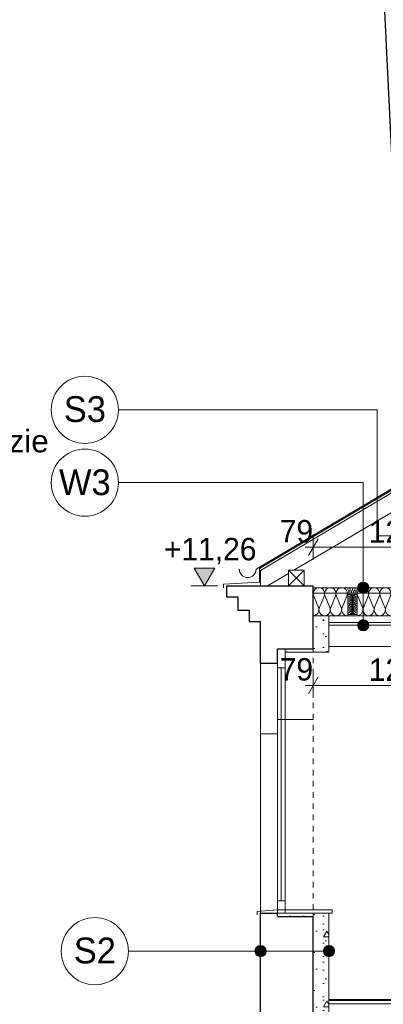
# Model space of a CAD drawing. Extents: x -396299 to -11759, y -15022 to 18278.
# Tile 74 of 205: x -239411 to -236167, y 4075 to 12862. Entities that reach past the tile are written whole.
import ezdxf

# ---------------------------------------------------------------- set-up
doc = ezdxf.new("R2010")
doc.units = 0
doc.header["$MEASUREMENT"] = 0
doc.linetypes.add('Hidden Line', pattern=[100, 50, -50])
for name, color, linetype in [('arch izolacje', 7, 'Continuous'), ('Arch ocieplenie', 7, 'Continuous'), ('Arch opisy', 7, 'Continuous'), ('Arch wymiary', 7, 'Continuous')]:
    doc.layers.add(name, color=color, linetype=linetype)
for name, color, linetype, lineweight, true_color in [('arch izolacje_Nr_Pióra__24', 7, 'Continuous', 13, 0x029e21), ('Arch ocieplenie_Nr_Pióra__24', 7, 'Continuous', 13, 0x029e21), ('Arch opisy_Nr_Pióra__3', 7, 'Continuous', 20, 0xff6600), ('INWENT STROPY_Nr_Pióra__2', 7, 'Continuous', 13, 0x7f7f7f), ('INWENT STROPY_Nr_Pióra__25', 7, 'Continuous', 15, 0x40a5ff), ('Inwentaryzacja Konst._Nr_Pióra__25', 7, 'Continuous', 15, 0x40a5ff)]:
    doc.layers.add(name, color=color, linetype=linetype, lineweight=lineweight, true_color=true_color)
for name, color, linetype, lineweight in [('Arch ocieplenie_Nr_Pióra__21', 7, 'Continuous', 13), ('Arch opisy_Nr_Pióra__1', 7, 'Continuous', 25), ('Arch opisy_Nr_Pióra__21', 7, 'Continuous', 13), ('Arch opisy_Nr_Pióra__5', 7, 'Continuous', 13), ('Arch wymiary_Nr_Pióra__21', 7, 'Continuous', 13), ('Arch wymiary_Nr_Pióra__5', 7, 'Continuous', 13), ('INWENT DACH_Nr_Pióra__5', 7, 'Continuous', 13), ('INWENT ODWODNIENIE_Nr_Pióra__5', 7, 'Continuous', 13), ('INWENT STROPY_Nr_Pióra__21', 7, 'Continuous', 13), ('INWENT. OKNA_Nr_Pióra__21', 7, 'Continuous', 13), ('INWENT.ŚCIANY_Nr_Pióra__1', 7, 'Continuous', 25), ('INWENT.ŚCIANY_Nr_Pióra__21', 7, 'Continuous', 13), ('Inwentaryzacja Konst._Nr_Pióra__5', 7, 'Continuous', 13)]:
    doc.layers.add(name, color=color, linetype=linetype, lineweight=lineweight)
doc.styles.add('GENERATED_STYLE_1', font='txt')
doc.styles.add('GENERATED_STYLE_3', font='txt')
doc.styles.add('GENERATED_STYLE_8', font='arial.ttf')
doc.dimstyles.new('GENERATED_STYLE__11', dxfattribs={"dimtxt": 0.18, "dimasz": 109.44, "dimexe": 0.18, "dimexo": 0.0625, "dimgap": 0.09, "dimtad": 0, "dimtih": 1, "dimtoh": 1, "dimdec": 4, "dimzin": 0, "dimdsep": 46, "dimcen": 0.09, "dimadec": 0, "dimazin": 0, "dimtfac": 1, "dimtdec": 4, "dimtmove": 0, "dimatfit": 3, "dimldrblk": 'ARROWHEAD_11', "dimfxl": 0, "dimtolj": 1, "dimtzin": 0, "dimarcsym": 0})
doc.dimstyles.new('GENERATED_STYLE__5', dxfattribs={"dimtxt": 200, "dimasz": 114, "dimexe": 0.18, "dimexo": 0, "dimgap": 0.09, "dimtad": 1, "dimtih": 1, "dimtoh": 1, "dimdec": 0, "dimlfac": 0.1, "dimzin": 0, "dimdsep": 46, "dimtxsty": 'GENERATED_STYLE_1', "dimblk": 'ARROWHEAD_2', "dimblk1": 'ARROWHEAD_2', "dimblk2": 'ARROWHEAD_2', "dimcen": 0.09, "dimclrd": 7, "dimclre": 7, "dimclrt": 7, "dimazin": 0, "dimtfac": 1, "dimtdec": 4, "dimtmove": 0, "dimatfit": 3, "dimfxl": 0, "dimtolj": 1, "dimtzin": 0, "dimarcsym": 0})
pattern_1 = [(0, (0, 0), (0, 623.5383), [60, -300]), (0, (180, 311.8), (0, 623.5383), [60, -300]), (60, (0, 0), (-540, 311.7692), [60, -300]), (60, (360, 0), (-540, 311.7692), [60, -300]), (120, (60, 0), (540, 311.7692), [60, -300]), (120, (420, 0), (540, 311.7692), [60, -300]), (0, (0, 60), (0, 120.000005), [0, -120.000005, 0, -180.00001]), (45, (60, 60), (-84.85282, 84.85282), [0, -90.000004, 0, -150.000006])]

# ---------------------------------------------------------------- blocks, each defined once
blk = doc.blocks.new('Ściana_23', base_point=(-236651.9, 4888.2))
at = {"layer": 'Arch ocieplenie_Nr_Pióra__21', "linetype": 'Continuous'}
h = blk.add_hatch(dxfattribs=at)
h.set_pattern_fill('Structural_Concrete', color=256, style=0, pattern_type=2)
h.set_pattern_definition(pattern_1)
h.paths.add_polyline_path([(-236791.9, 4888.2), (-236791.9, 3808.2), (-236651.9, 3808.2), (-236651.9, 4888.2)], flags=0)
for p, q in [((-236791.9, 4888.2), (-236791.9, 3808.2)), ((-236651.9, 4888.2), (-236791.9, 4888.2)), ((-236651.9, 3808.2), (-236651.9, 4888.2)), ((-236791.9, 3808.2), (-236651.9, 3808.2))]:
    blk.add_line(p, q, dxfattribs=at)
blk = doc.blocks.new('Ściana_25', base_point=(-237111.9, 4858.2))
at = {"layer": 'Arch ocieplenie_Nr_Pióra__21', "linetype": 'Continuous'}
h = blk.add_hatch(dxfattribs=at)
h.set_pattern_fill('Structural_Concrete', color=256, style=0, pattern_type=2)
h.set_pattern_definition(pattern_1)
h.paths.add_polyline_path([(-237111.9, 4858.2), (-236791.9, 4858.2), (-236791.9, 4888.2), (-237111.9, 4888.2)], flags=0)
for p, q in [((-236791.9, 4888.2), (-237111.9, 4888.2)), ((-237111.9, 4888.2), (-237111.9, 4858.2)), ((-237111.9, 4858.2), (-236791.9, 4858.2)), ((-236791.9, 4858.2), (-236791.9, 4888.2))]:
    blk.add_line(p, q, dxfattribs=at)
blk = doc.blocks.new('Ściana_30', base_point=(-237041.9, 7248.2))
at = {"layer": 'Arch ocieplenie_Nr_Pióra__21', "linetype": 'Continuous'}
h = blk.add_hatch(dxfattribs=at)
h.set_pattern_fill('Structural_Concrete', color=256, style=0, pattern_type=2)
h.set_pattern_definition(pattern_1)
h.paths.add_polyline_path([(-237041.9, 7218.2), (-236651.9, 7218.2), (-236791.9, 7248.2), (-237041.9, 7248.2)], flags=0)
for p, q in [((-236791.9, 7248.2), (-237041.9, 7248.2)), ((-237041.9, 7248.2), (-237041.9, 7218.2)), ((-237041.9, 7218.2), (-236651.9, 7218.2))]:
    blk.add_line(p, q, dxfattribs=at)
blk = doc.blocks.new('Ściana_31', base_point=(-236791.9, 7248.2))
at = {"layer": 'Arch ocieplenie_Nr_Pióra__21', "linetype": 'Continuous'}
h = blk.add_hatch(dxfattribs=at)
h.set_pattern_fill('Structural_Concrete', color=256, style=0, pattern_type=2)
h.set_pattern_definition(pattern_1)
h.paths.add_polyline_path([(-236651.9, 7218.2), (-236651.9, 7543.2), (-236791.9, 7543.2), (-236791.9, 7248.2)], flags=0)
for p, q in [((-236651.9, 7543.2), (-236791.9, 7543.2)), ((-236791.9, 7543.2), (-236791.9, 7248.2)), ((-236651.9, 7218.2), (-236651.9, 7543.2))]:
    blk.add_line(p, q, dxfattribs=at)
blk = doc.blocks.new('Izolacja cieplna 14_4', base_point=(-236488.4, 7543.2))
at = {"layer": 'arch izolacje_Nr_Pióra__24', "linetype": 'Continuous'}
for p, q in [((-236745.5, 7617.7), (-236787.6, 7718.7)), ((-236695, 7718.7), (-236737.1, 7617.7)), ((-236644.4, 7617.7), (-236686.5, 7718.7)), ((-236593.8, 7718.7), (-236635.9, 7617.7)), ((-236543.2, 7617.7), (-236585.3, 7718.7)), ((-236492.7, 7718.7), (-236534.8, 7617.7))]:
    blk.add_line(p, q, dxfattribs=at)
for centre, start_param, end_param in [((-236741.3, 7740), 1.158003, 5.125183), ((-236640.2, 7740), 1.158003, 5.125183), ((-236539, 7740), 1.158003, 5.125183), ((-236791.9, 7596.3), 0, 1.983589), ((-236690.7, 7596.3), 4.299595, 8.266774), ((-236589.6, 7596.3), 4.299595, 8.266774), ((-236488.4, 7596.3), 4.299596, 6.283185)]:
    blk.add_ellipse(centre, major_axis=(0, -53.2), ratio=0.95121, start_param=start_param, end_param=end_param, dxfattribs=at)
blk = doc.blocks.new('Izolacja cieplna 14_117', base_point=(-235696.9, 7543.2))
at = {"layer": 'arch izolacje_Nr_Pióra__24', "linetype": 'Continuous'}
for p, q in [((-236353.4, 7617.7), (-236395.2, 7718.7)), ((-236303.2, 7718.7), (-236345, 7617.7)), ((-236253.1, 7617.7), (-236294.8, 7718.7)), ((-236202.9, 7718.7), (-236244.6, 7617.7)), ((-236152.7, 7617.7), (-236194.4, 7718.7)), ((-236102.5, 7718.7), (-236144.3, 7617.7)), ((-236052.3, 7617.7), (-236094.1, 7718.7)), ((-236002.2, 7718.7), (-236043.9, 7617.7)), ((-235952, 7617.7), (-235993.7, 7718.7)), ((-235901.8, 7718.7), (-235943.6, 7617.7)), ((-235851.6, 7617.7), (-235893.4, 7718.7)), ((-235801.5, 7718.7), (-235843.2, 7617.7)), ((-235751.3, 7617.7), (-235793, 7718.7)), ((-235701.1, 7718.7), (-235742.8, 7617.7))]:
    blk.add_line(p, q, dxfattribs=at)
for centre, start_param, end_param in [((-236349.2, 7740), 1.158003, 5.125183), ((-236248.8, 7740), 1.158003, 5.125183), ((-236148.5, 7740), 1.158003, 5.125183), ((-236048.1, 7740), 1.158003, 5.125183), ((-235947.8, 7740), 1.158003, 5.125183), ((-235847.4, 7740), 1.158003, 5.125183), ((-235747.1, 7740), 1.158003, 5.125183), ((-236399.4, 7596.3), 0, 1.983589), ((-236299, 7596.3), 4.299595, 8.266774), ((-236198.7, 7596.3), 4.299595, 8.266774), ((-236098.3, 7596.3), 4.299595, 8.266774), ((-235997.9, 7596.3), 4.299595, 8.266774), ((-235897.6, 7596.3), 4.299595, 8.266774), ((-235797.2, 7596.3), 4.299595, 8.266774), ((-235696.9, 7596.3), 4.299596, 6.283185)]:
    blk.add_ellipse(centre, major_axis=(0, -53.2), ratio=0.943747, start_param=start_param, end_param=end_param, dxfattribs=at)
blk = doc.blocks.new('Izolacja cieplna 14_118', base_point=(-236445.9, 7733.2))
at = {"layer": 'arch izolacje_Nr_Pióra__24', "linetype": 'Continuous'}
for p, q in [((-236472.9, 7732.5), (-236457.4, 7725.7)), ((-236457.4, 7724.3), (-236472.9, 7717.5)), ((-236472.9, 7716.1), (-236457.4, 7709.3)), ((-236457.4, 7707.9), (-236472.9, 7701.1)), ((-236472.9, 7699.8), (-236457.4, 7693)), ((-236457.4, 7691.6), (-236472.9, 7684.8)), ((-236472.9, 7683.4), (-236457.4, 7676.6)), ((-236457.4, 7675.2), (-236472.9, 7668.4)), ((-236472.9, 7667), (-236457.4, 7660.2)), ((-236457.4, 7658.9), (-236472.9, 7652.1)), ((-236472.9, 7650.7), (-236457.4, 7643.9)), ((-236457.4, 7642.5), (-236472.9, 7635.7)), ((-236472.9, 7634.3), (-236457.4, 7627.5)), ((-236457.4, 7626.1), (-236472.9, 7619.3)), ((-236472.9, 7617.9), (-236457.4, 7611.1)), ((-236457.4, 7609.8), (-236472.9, 7603)), ((-236472.9, 7601.6), (-236457.4, 7594.8)), ((-236457.4, 7593.4), (-236472.9, 7586.6)), ((-236472.9, 7585.2), (-236457.4, 7578.4)), ((-236457.4, 7577), (-236472.9, 7570.2)), ((-236472.9, 7568.9), (-236457.4, 7562.1)), ((-236457.4, 7560.7), (-236472.9, 7553.9))]:
    blk.add_line(p, q, dxfattribs=at)
for centre, start_param, end_param in [((-236476.2, 7725), 1.158003, 5.125183), ((-236454.1, 7733.2), 4.299596, 6.283185), ((-236476.2, 7708.6), 1.158003, 5.125183), ((-236476.2, 7692.3), 1.158003, 5.125183), ((-236476.2, 7675.9), 1.158003, 5.125183), ((-236476.2, 7659.5), 1.158003, 5.125183), ((-236476.2, 7643.2), 1.158003, 5.125183), ((-236454.1, 7716.8), 4.299595, 8.266774), ((-236454.1, 7700.5), 4.299595, 8.266774), ((-236454.1, 7684.1), 4.299595, 8.266774), ((-236454.1, 7667.7), 4.299595, 8.266774), ((-236454.1, 7651.4), 4.299595, 8.266774), ((-236476.2, 7626.8), 1.158003, 5.125183), ((-236476.2, 7610.5), 1.158003, 5.125183), ((-236476.2, 7594.1), 1.158003, 5.125183), ((-236476.2, 7577.7), 1.158003, 5.125183), ((-236476.2, 7561.4), 1.158003, 5.125183), ((-236454.1, 7635), 4.299595, 8.266774), ((-236454.1, 7618.6), 4.299595, 8.266774), ((-236454.1, 7602.3), 4.299595, 8.266774), ((-236454.1, 7585.9), 4.299595, 8.266774), ((-236454.1, 7569.5), 4.299595, 8.266774), ((-236454.1, 7553.2), 0, 1.983589)]:
    blk.add_ellipse(centre, major_axis=(8.19, 0), ratio=0.999232, start_param=start_param, end_param=end_param, dxfattribs=at)
blk = doc.blocks.new('Izolacja cieplna 14_119', base_point=(-236437.9, 7733.2))
at = {"layer": 'arch izolacje_Nr_Pióra__24', "linetype": 'Continuous'}
for p, q in [((-236410.9, 7732.5), (-236426.4, 7725.7)), ((-236426.4, 7724.3), (-236410.9, 7717.5)), ((-236410.9, 7716.1), (-236426.4, 7709.3)), ((-236426.4, 7707.9), (-236410.9, 7701.1)), ((-236410.9, 7699.8), (-236426.4, 7693)), ((-236426.4, 7691.6), (-236410.9, 7684.8)), ((-236410.9, 7683.4), (-236426.4, 7676.6)), ((-236426.4, 7675.2), (-236410.9, 7668.4)), ((-236410.9, 7667), (-236426.4, 7660.2)), ((-236426.4, 7658.9), (-236410.9, 7652.1)), ((-236410.9, 7650.7), (-236426.4, 7643.9)), ((-236426.4, 7642.5), (-236410.9, 7635.7)), ((-236410.9, 7634.3), (-236426.4, 7627.5)), ((-236426.4, 7626.1), (-236410.9, 7619.3)), ((-236410.9, 7617.9), (-236426.4, 7611.1)), ((-236426.4, 7609.8), (-236410.9, 7603)), ((-236410.9, 7601.6), (-236426.4, 7594.8)), ((-236426.4, 7593.4), (-236410.9, 7586.6)), ((-236410.9, 7585.2), (-236426.4, 7578.4)), ((-236426.4, 7577), (-236410.9, 7570.2)), ((-236410.9, 7568.9), (-236426.4, 7562.1)), ((-236426.4, 7560.7), (-236410.9, 7553.9))]:
    blk.add_line(p, q, dxfattribs=at)
for centre, start_param, end_param in [((-236429.7, 7733.2), 3.141593, 5.125182), ((-236407.6, 7725), 4.299595, 8.266775), ((-236429.7, 7716.8), 1.158004, 5.125183), ((-236429.7, 7700.5), 1.158004, 5.125183), ((-236429.7, 7684.1), 1.158004, 5.125183), ((-236429.7, 7667.7), 1.158004, 5.125183), ((-236429.7, 7651.4), 1.158004, 5.125183), ((-236407.6, 7708.6), 4.299595, 8.266775), ((-236407.6, 7692.3), 4.299595, 8.266775), ((-236407.6, 7675.9), 4.299595, 8.266775), ((-236407.6, 7659.5), 4.299595, 8.266775), ((-236407.6, 7643.2), 4.299595, 8.266775), ((-236429.7, 7635), 1.158004, 5.125183), ((-236429.7, 7618.6), 1.158004, 5.125183), ((-236429.7, 7602.3), 1.158004, 5.125183), ((-236429.7, 7585.9), 1.158004, 5.125183), ((-236429.7, 7569.5), 1.158004, 5.125183), ((-236429.7, 7553.2), 1.158004, 3.141593), ((-236407.6, 7626.8), 4.299595, 8.266775), ((-236407.6, 7610.5), 4.299595, 8.266775), ((-236407.6, 7594.1), 4.299595, 8.266775), ((-236407.6, 7577.7), 4.299595, 8.266775), ((-236407.6, 7561.4), 4.299595, 8.266775)]:
    blk.add_ellipse(centre, major_axis=(8.19, 0), ratio=0.999232, start_param=start_param, end_param=end_param, dxfattribs=at)
blk = doc.blocks.new('Izolacja cieplna 14_120', base_point=(-236484.4, 7743.2))
at = {"layer": 'arch izolacje_Nr_Pióra__24', "linetype": 'Continuous'}
for p, q in [((-236483.5, 7778.3), (-236474.6, 7758.1)), ((-236472.9, 7758.1), (-236464, 7778.3)), ((-236462.2, 7778.3), (-236453.4, 7758.1)), ((-236451.6, 7758.1), (-236442.8, 7778.3)), ((-236441, 7778.3), (-236432.1, 7758.1)), ((-236430.4, 7758.1), (-236421.5, 7778.3)), ((-236419.7, 7778.3), (-236410.9, 7758.1)), ((-236409.1, 7758.1), (-236400.3, 7778.3))]:
    blk.add_line(p, q, dxfattribs=at)
for centre, start_param, end_param in [((-236473.8, 7782.5), 4.299595, 8.266775), ((-236484.4, 7753.8), 3.141593, 5.125182), ((-236463.1, 7753.8), 1.158004, 5.125183), ((-236452.5, 7782.5), 4.299595, 8.266775), ((-236441.9, 7753.8), 1.158004, 5.125183), ((-236431.3, 7782.5), 4.299595, 8.266775), ((-236420.6, 7753.8), 1.158004, 5.125183), ((-236410, 7782.5), 4.299595, 8.266775), ((-236399.4, 7753.8), 1.158004, 3.141593)]:
    blk.add_ellipse(centre, major_axis=(0, 10.6), ratio=0.999163, start_param=start_param, end_param=end_param, dxfattribs=at)
blk = doc.blocks.new('Linia_25', base_point=(-236651.9, 4549.4))
at = {"layer": 'Arch opisy_Nr_Pióra__21', "linetype": 'Continuous'}
for points in [[(-237211.9, 4549.4), (-237215.7, 4568.5), (-237226.5, 4584.8), (-237242.7, 4595.6), (-237261.9, 4599.4), (-237281, 4595.6), (-237297.2, 4584.8), (-237308.1, 4568.5), (-237311.9, 4549.4), (-237308.1, 4530.3), (-237297.2, 4514.1), (-237281, 4503.2), (-237261.9, 4499.4), (-237242.7, 4503.2), (-237226.5, 4514.1), (-237215.7, 4530.3)], [(-236601.9, 4549.4), (-236605.7, 4568.5), (-236616.5, 4584.8), (-236632.7, 4595.6), (-236651.9, 4599.4), (-236671, 4595.6), (-236687.2, 4584.8), (-236698.1, 4568.5), (-236701.9, 4549.4), (-236698.1, 4530.3), (-236687.2, 4514.1), (-236671, 4503.2), (-236651.9, 4499.4), (-236632.7, 4503.2), (-236616.5, 4514.1), (-236605.7, 4530.3)]]:
    blk.add_hatch(color=256, dxfattribs=at).paths.add_polyline_path(points, flags=0)
blk.add_line((-236701.9, 4549.4), (-237211.9, 4549.4), dxfattribs=at)
for centre in [(-237261.9, 4549.4), (-236651.9, 4549.4)]:
    blk.add_circle(centre, 50, dxfattribs=at)
blk = doc.blocks.new('Linia_26', base_point=(-237261.9, 4549.4))
at = {"layer": 'Arch opisy_Nr_Pióra__21', "linetype": 'Continuous'}
blk.add_line((-237261.9, 4549.4), (-238440.9, 4549.4), dxfattribs=at)
blk.add_circle((-238740.9, 4549.4), 300, dxfattribs=at)
blk = doc.blocks.new('Linia_40', base_point=(-236222.2, 9380.6))
at = {"layer": 'Arch opisy_Nr_Pióra__21', "linetype": 'Continuous'}
blk.add_line((-236222.2, 9380.6), (-238529.9, 9380.6), dxfattribs=at)
blk.add_circle((-238829.9, 9380.6), 300, dxfattribs=at)
blk = doc.blocks.new('Wymiary_23', base_point=(-237763, 7808.2))
at = {"layer": 'Arch wymiary_Nr_Pióra__21', "linetype": 'Continuous'}
blk.add_hatch(color=256, dxfattribs=at).paths.add_polyline_path([(-237763, 7808.2), (-237855.8, 7968.2), (-237670.2, 7968.2)], flags=0)
for p, q in [((-237763, 7808.2), (-237855.8, 7968.2)), ((-237855.8, 7968.2), (-237670.2, 7968.2)), ((-237670.2, 7968.2), (-237763, 7808.2)), ((-237763, 7808.2), (-237883, 7808.2)), ((-237763, 7808.2), (-237643, 7808.2))]:
    blk.add_line(p, q, dxfattribs=at)
at = {"layer": 'Arch wymiary_Nr_Pióra__21', "insert": (-238124.4, 8000.2), "char_height": 200, "attachment_point": 7, "style": 'GENERATED_STYLE_1'}
blk.add_mtext('{+11,26}', dxfattribs=at)
blk = doc.blocks.new('*D918')
at = {"layer": 'Arch wymiary_Nr_Pióra__5', "linetype": 'Continuous'}
for p, q in [((-236791.9, 6809.1), (-236791.9, 7034.1)), ((-235996.9, 6809.1), (-235996.9, 7034.1)), ((-236748.6, 6996.6), (-236835.2, 6846.6)), ((-235953.6, 6996.6), (-236040.2, 6846.6)), ((-236865.2, 6921.6), (-236791.9, 6921.6)), ((-236791.9, 6921.6), (-235996.9, 6921.6))]:
    blk.add_line(p, q, dxfattribs=at)
at = {"layer": 'Arch wymiary_Nr_Pióra__5', "char_height": 200, "attachment_point": 7, "style": 'GENERATED_STYLE_1'}
for s, insert in [('{79}', (-237091.2, 6961.6)), ('{12}', (-236296.2, 6961.6))]:
    blk.add_mtext(s, dxfattribs=dict(at, insert=insert))
blk = doc.blocks.new('ARROWHEAD_2')
at = {"color": 0, "linetype": 'Continuous', "lineweight": 0}
for p, q in [((0, 0), (-1, 0)), ((-0.378, -0.655), (0.378, 0.655))]:
    blk.add_line(p, q, dxfattribs=at)
blk = doc.blocks.new('*D919')
at = {"layer": 'Arch wymiary_Nr_Pióra__5', "linetype": 'Continuous'}
for p, q in [((-235996.9, 6809.1), (-235996.9, 7034.1)), ((-235876.9, 6809.1), (-235876.9, 7034.1)), ((-235953.6, 6996.6), (-236040.2, 6846.6)), ((-235920.2, 6846.6), (-235833.6, 6996.6)), ((-235996.9, 6921.6), (-235876.9, 6921.6)), ((-235876.9, 6921.6), (-235803.5, 6921.6))]:
    blk.add_line(p, q, dxfattribs=at)
at = {"layer": 'Arch wymiary_Nr_Pióra__5', "char_height": 200, "attachment_point": 7, "style": 'GENERATED_STYLE_1'}
for s, insert in [('{79}', (-237091.2, 6961.6)), ('{12}', (-236296.2, 6961.6))]:
    blk.add_mtext(s, dxfattribs=dict(at, insert=insert))
blk = doc.blocks.new('*D920')
at = {"layer": 'Arch wymiary_Nr_Pióra__5', "linetype": 'Continuous'}
for p, q in [((-236791.9, 8041.5), (-236791.9, 8266.5)), ((-235996.9, 8041.5), (-235996.9, 8266.5)), ((-236748.6, 8229), (-236835.2, 8079)), ((-235953.6, 8229), (-236040.2, 8079)), ((-236865.2, 8154), (-236791.9, 8154)), ((-236791.9, 8154), (-235996.9, 8154))]:
    blk.add_line(p, q, dxfattribs=at)
at = {"layer": 'Arch wymiary_Nr_Pióra__5', "char_height": 200, "attachment_point": 7, "style": 'GENERATED_STYLE_1'}
for s, insert in [('{79}', (-237091.2, 8194)), ('{12}', (-236296.2, 8194))]:
    blk.add_mtext(s, dxfattribs=dict(at, insert=insert))
blk = doc.blocks.new('*D921')
at = {"layer": 'Arch wymiary_Nr_Pióra__5', "linetype": 'Continuous'}
for p, q in [((-235996.9, 8041.5), (-235996.9, 8266.5)), ((-235876.9, 8041.5), (-235876.9, 8266.5)), ((-235953.6, 8229), (-236040.2, 8079)), ((-235920.2, 8079), (-235833.6, 8229)), ((-235996.9, 8154), (-235876.9, 8154)), ((-235876.9, 8154), (-235803.5, 8154))]:
    blk.add_line(p, q, dxfattribs=at)
at = {"layer": 'Arch wymiary_Nr_Pióra__5', "char_height": 200, "attachment_point": 7, "style": 'GENERATED_STYLE_1'}
for s, insert in [('{79}', (-237091.2, 8194)), ('{12}', (-236296.2, 8194))]:
    blk.add_mtext(s, dxfattribs=dict(at, insert=insert))
blk = doc.blocks.new('ARROWHEAD_11')
at = {"color": 0, "linetype": 'Continuous', "lineweight": 0}
blk.add_line((0, 0), (-1, 0), dxfattribs=at)
at = {"color": 0, "linetype": 'Continuous', "lineweight": 0, "const_width": 0.25, "flags": 128}
blk.add_lwpolyline([(-0.125, 0, 1), (0.125, 0, 1)], format="xyb", close=True, dxfattribs=at)
blk = doc.blocks.new('Linia_210', base_point=(-236346.3, 7458.2))
at = {"layer": 'Arch opisy_Nr_Pióra__21', "linetype": 'Continuous'}
for points in [[(-236296.3, 7793.2), (-236300.1, 7812.3), (-236310.9, 7828.5), (-236327.1, 7839.4), (-236346.3, 7843.2), (-236365.4, 7839.4), (-236381.6, 7828.5), (-236392.5, 7812.3), (-236396.3, 7793.2), (-236392.5, 7774), (-236381.6, 7757.8), (-236365.4, 7747), (-236346.3, 7743.2), (-236327.1, 7747), (-236310.9, 7757.8), (-236300.1, 7774)], [(-236296.3, 7458.2), (-236300.1, 7477.3), (-236310.9, 7493.5), (-236327.1, 7504.4), (-236346.3, 7508.2), (-236365.4, 7504.4), (-236381.6, 7493.5), (-236392.5, 7477.3), (-236396.3, 7458.2), (-236392.5, 7439), (-236381.6, 7422.8), (-236365.4, 7412), (-236346.3, 7408.2), (-236327.1, 7412), (-236310.9, 7422.8), (-236300.1, 7439)]]:
    blk.add_hatch(color=256, dxfattribs=at).paths.add_polyline_path(points, flags=0)
blk.add_line((-236346.3, 7508.2), (-236346.3, 7743.2), dxfattribs=at)
for centre in [(-236346.3, 7793.2), (-236346.3, 7458.2)]:
    blk.add_circle(centre, 50, dxfattribs=at)
blk = doc.blocks.new('Linia_211', base_point=(-236346.3, 8730.6))
at = {"layer": 'Arch opisy_Nr_Pióra__21', "linetype": 'Continuous'}
blk.add_line((-236346.3, 8730.6), (-238529.9, 8730.6), dxfattribs=at)
blk.add_circle((-238829.9, 8730.6), 300, dxfattribs=at)

msp = doc.modelspace()

# ---------------------------------------------------------------- linework, layer by layer
at = {"layer": 'Arch ocieplenie_Nr_Pióra__24', "linetype": 'Continuous'}
msp.add_line((-235696.9, 7793.2), (-236791.9, 7793.2), dxfattribs=at)
at = {"layer": 'Arch opisy_Nr_Pióra__21', "linetype": 'Continuous'}
for p, q in [((-236222.2, 8255.6), (-236222.2, 9380.6)), ((-236346.3, 7793.2), (-236346.3, 8730.6)), ((-235876.9, 8255.6), (-236222.2, 8255.6))]:
    msp.add_line(p, q, dxfattribs=at)
at = {"layer": 'INWENT DACH_Nr_Pióra__5', "linetype": 'Continuous'}
for p, q in [((-235821.9, 8835.4), (-237301.9, 7957.6)), ((-235821.9, 8823.8), (-237271.9, 7963.8))]:
    msp.add_line(p, q, dxfattribs=at)
at = {"layer": 'INWENT ODWODNIENIE_Nr_Pióra__5', "linetype": 'Continuous'}
msp.add_arc((-237376.9, 7958.2), 75, 180, 359.54221, dxfattribs=at)
at = {"layer": 'INWENT STROPY_Nr_Pióra__2', "linetype": 'Continuous'}
msp.add_line((-236651.9, 7268.2), (-230371.9, 7268.2), dxfattribs=at)
at = {"layer": 'INWENT STROPY_Nr_Pióra__21', "linetype": 'Continuous'}
for p, q in [((-230371.9, 7483.2), (-236651.9, 7483.2)), ((-230371.9, 7458.2), (-236651.9, 7458.2)), ((-230371.9, 4118.2), (-236651.9, 4118.2)), ((-230371.9, 4108.2), (-236651.9, 4108.2)), ((-230371.9, 4078.2), (-236651.9, 4078.2))]:
    msp.add_line(p, q, dxfattribs=at)
at = {"layer": 'INWENT STROPY_Nr_Pióra__25', "linetype": 'Continuous'}
for p, q in [((-236484.4, 7733.2), (-236484.4, 7743.2)), ((-236399.4, 7743.2), (-236484.4, 7743.2)), ((-236445.9, 7733.2), (-236484.4, 7733.2)), ((-236445.9, 7553.2), (-236445.9, 7733.2)), ((-236437.9, 7553.2), (-236437.9, 7733.2)), ((-236399.4, 7733.2), (-236437.9, 7733.2)), ((-236399.4, 7733.2), (-236399.4, 7743.2)), ((-236445.9, 7553.2), (-236484.4, 7553.2)), ((-236484.4, 7543.2), (-236484.4, 7553.2)), ((-236399.4, 7543.2), (-236484.4, 7543.2)), ((-236399.4, 7553.2), (-236437.9, 7553.2)), ((-236399.4, 7553.2), (-236399.4, 7543.2))]:
    msp.add_line(p, q, dxfattribs=at)
at = {"layer": 'INWENT. OKNA_Nr_Pióra__21', "linetype": 'Continuous'}
for p, q in [((-237111.9, 4888.2), (-237111.9, 7248.2)), ((-237111.9, 7248.2), (-237041.9, 7248.2)), ((-237041.9, 7248.2), (-237041.9, 4888.2)), ((-237111.9, 7078.2), (-237041.9, 7078.2)), ((-237076.9, 7078.2), (-237076.9, 4998.2)), ((-237111.9, 4998.2), (-237041.9, 4998.2)), ((-237111.9, 4918.2), (-237291.9, 4903.2)), ((-237291.9, 4903.2), (-237291.9, 4873.2)), ((-237111.9, 4918.2), (-236621.9, 4918.2)), ((-237111.9, 4918.2), (-237111.9, 4888.2)), ((-236621.9, 4888.2), (-236651.9, 4888.2)), ((-236621.9, 4918.2), (-236621.9, 4888.2))]:
    msp.add_line(p, q, dxfattribs=at)
at = {"layer": 'INWENT.ŚCIANY_Nr_Pióra__1', "linetype": 'Continuous'}
for p, q in [((-237561.9, 7808.2), (-236791.9, 7808.2)), ((-237561.9, 7708.2), (-237561.9, 7808.2)), ((-236791.9, 7248.2), (-236791.9, 7808.2)), ((-237461.9, 7708.2), (-237561.9, 7708.2)), ((-237461.9, 7588.2), (-237461.9, 7708.2)), ((-237361.9, 7588.2), (-237461.9, 7588.2)), ((-237361.9, 7488.2), (-237361.9, 7588.2)), ((-237261.9, 7488.2), (-237361.9, 7488.2)), ((-237261.9, 7118.2), (-237261.9, 7488.2)), ((-237111.9, 7118.2), (-237111.9, 7248.2)), ((-237111.9, 7248.2), (-236791.9, 7248.2)), ((-237261.9, 7118.2), (-237111.9, 7118.2)), ((-237261.9, 4888.2), (-237111.9, 4888.2)), ((-237261.9, 3233.2), (-237261.9, 4888.2)), ((-237111.9, 4858.2), (-237111.9, 4888.2)), ((-237111.9, 4858.2), (-236791.9, 4858.2)), ((-236791.9, 3808.2), (-236791.9, 4858.2))]:
    msp.add_line(p, q, dxfattribs=at)
at = {"layer": 'INWENT.ŚCIANY_Nr_Pióra__21', "linetype": 'Continuous'}
for p, q in [((-237271.9, 7963.8), (-237271.9, 7842.6)), ((-237271.9, 7842.6), (-237591.9, 7823.2)), ((-237591.9, 7823.2), (-237591.9, 7793.2)), ((-237261.9, 4888.2), (-237261.9, 7118.2)), ((-236791.9, 6618.2), (-237111.9, 6618.2)), ((-237111.9, 6488.2), (-237261.9, 6488.2))]:
    msp.add_line(p, q, dxfattribs=at)
at = {"layer": 'INWENT.ŚCIANY_Nr_Pióra__21', "linetype": 'Hidden Line'}
msp.add_line((-236791.9, 4918.2), (-236791.9, 7248.2), dxfattribs=at)
at = {"layer": 'Inwentaryzacja Konst._Nr_Pióra__25', "linetype": 'Continuous'}
for p, q in [((-230391.9, 7743.2), (-236791.9, 7743.2)), ((-230391.9, 7543.2), (-236791.9, 7543.2))]:
    msp.add_line(p, q, dxfattribs=at)
at = {"layer": 'Inwentaryzacja Konst._Nr_Pióra__5', "linetype": 'Continuous'}
for p, q in [((-235821.9, 8800.5), (-237261.9, 7946.4)), ((-235671.9, 8715.1), (-236964.9, 7948.2)), ((-237261.9, 7808.2), (-237261.9, 7946.4)), ((-237011.9, 7920.3), (-237200.9, 7808.2)), ((-237011.9, 7948.2), (-236871.9, 7808.2)), ((-237011.9, 7948.2), (-237011.9, 7808.2)), ((-236871.9, 7948.2), (-237011.9, 7948.2)), ((-236871.9, 7948.2), (-237011.9, 7808.2)), ((-236871.9, 7808.2), (-236871.9, 7948.2)), ((-237011.9, 7808.2), (-236871.9, 7808.2))]:
    msp.add_line(p, q, dxfattribs=at)

# ---------------------------------------------------------------- block references
at = {"layer": 'arch izolacje', "color": 104, "linetype": 'Continuous', "lineweight": 20, "true_color": 0x029e21}
for name, p in [('Izolacja cieplna 14_4', (-236488.4, 7543.2)), ('Izolacja cieplna 14_120', (-236484.4, 7743.2)), ('Izolacja cieplna 14_118', (-236445.9, 7733.2)), ('Izolacja cieplna 14_119', (-236437.9, 7733.2)), ('Izolacja cieplna 14_117', (-235696.9, 7543.2))]:
    msp.add_blockref(name, p, dxfattribs=at)
at = {"layer": 'Arch ocieplenie'}
for name, p in [('Ściana_31', (-236791.9, 7248.2)), ('Ściana_30', (-237041.9, 7248.2)), ('Ściana_25', (-237111.9, 4858.2)), ('Ściana_23', (-236651.9, 4888.2))]:
    msp.add_blockref(name, p, dxfattribs=at)
at = {"layer": 'Arch opisy', "linetype": 'Continuous'}
for name, p in [('Linia_40', (-236222.2, 9380.6)), ('Linia_211', (-236346.3, 8730.6)), ('Linia_210', (-236346.3, 7458.2)), ('Linia_26', (-237261.9, 4549.4)), ('Linia_25', (-236651.9, 4549.4))]:
    msp.add_blockref(name, p, dxfattribs=at)
at = {"layer": 'Arch wymiary', "linetype": 'Continuous'}
msp.add_blockref('Wymiary_23', (-237763, 7808.2), dxfattribs=at)

# ---------------------------------------------------------------- texts
at = {"layer": 'Arch opisy_Nr_Pióra__1', "linetype": 'Continuous', "char_height": 230, "attachment_point": 2, "style": 'GENERATED_STYLE_3'}
for s, insert in [('{S3}', (-238829.9, 9502)), ('{W3}', (-238829.9, 8849)), ('{S2}', (-238740.9, 4670.8))]:
    msp.add_mtext(s, dxfattribs=dict(at, insert=insert))
at = {"layer": 'Arch opisy_Nr_Pióra__5', "linetype": 'Continuous', "insert": (-248749.2, 14717), "char_height": 200, "width": 9728.552, "attachment_point": 1, "line_spacing_factor": 1.034041, "style": 'GENERATED_STYLE_8'}
msp.add_mtext('\\A1;{\\fArial|b1|i0|c0|p38;S5 - ŚCIANA FUNDAMENTOWA\\P\\fArial|b0|i0|c0|p38;      - wysokowytrzymała, trójwarstwowa kubełkowa mata ochronna \\P        z funkcją oddzielającą\\P      - elastyczna polimerowa powłoka grubowarstwowa (FPD)\\P      - wodoszczelna szpachlówka uszczelniająca\\P      - mineralny szlam uszczelniający o wysokiej odporności \\P        na siarczany\\P      - powłoka gruntująca o działaniu wzmacniającym\\P      - istniejąca kamienna ściana fundamentowa\\P        a) kamień należy oczyścić z istniejących warstw farby, wykwitów etc.\\P        b) usunąć istniejące spoiny\\P c) przestrzeń po spoinach wypłenić szpachlówka uszczelniająca \\P     o wysokiej odporności na siarczany\\PUWAGA:\\PJeżeli przy odkryciu ściany fundamentowej od wewnątrz okaże się,\\Pże kamień jest tylko warstwą licową a reszta ściany jest wykonana \\Pz cegły należy dół ściany odciąć izolacją poziomą za pomocą iniekcji na bazie bezrozpuszczalnikowego kremu na bazie silanów\\PPionowe izolacje należy ułożyć następująco:\\H1.211654x; \\P\\H0.825318x;      - ceglana ściana fundamentowa\\P- bezrozpuszczalnikowy koncentrat krzemionkujący o działaniu\\P  wzmacniającym\\P\\fCalibri|b0|i0|c0|p34;\\H0.857143x;- \\fArial|b0|i0|c0|p38;\\H1.166667x;szpachlówka uszczelniająca o wysokiej odporności na siarczany\\P- sztywny, mineralny szlam uszczelniający o wysokiej odporności na \\P  siarczany }', dxfattribs=at)

# ---------------------------------------------------------------- dimensions: what is measured, and where the dimension line sits
at = {"layer": 'Arch wymiary', "linetype": 'Continuous'}
for base, p1, p2, picture, middle in [((-236791.87822, 8153.998624), (-236791.87822, 7248.181118), (-235996.878224, 8353.181118), '*D920', (-236939.458217, 8293.998624)), ((-236791.9, 8154), (-235996.9, 8353.2), (-235876.9, 8353.2), '*D921', (-236144.5, 8294)), ((-236791.87822, 6921.576208), (-236791.87822, 7248.181118), (-235996.878224, 8353.181118), '*D918', (-236939.458217, 7061.576208)), ((-236791.9, 6921.6), (-235996.9, 8353.2), (-235876.9, 8353.2), '*D919', (-236144.5, 7061.6))]:
    dim = msp.add_linear_dim(base=base, p1=p1, p2=p2, dimstyle='GENERATED_STYLE__5', dxfattribs=at)
    dim.commit()
    dim.dimension.update_dxf_attribs({"geometry": picture, "text_midpoint": middle})

# ---------------------------------------------------------------- leaders
at = {"layer": 'Arch opisy_Nr_Pióra__3', "linetype": 'Continuous', "annotation_type": 0, "has_hookline": 1, "hookline_direction": 1, "text_width": 3985.7}
msp.add_leader([(-235936.9, 8453.2), (-236232.5, 14591.1), (-236412.9, 14591.1)], dimstyle='GENERATED_STYLE__11', dxfattribs=at)

doc.saveas('drawing.dxf')
